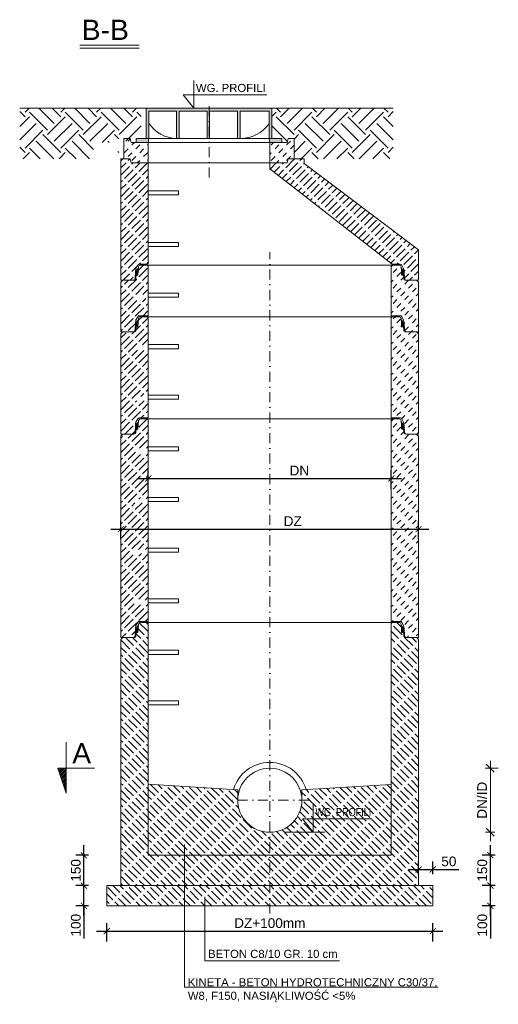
# Model space of a CAD drawing. Header units: millimetres. Extents: x 5741 to 9824, y 3025 to 3817.
# Tile 2 of 4: x 5741 to 5977, y 3325 to 3811. Entities that reach past the tile are written whole.
import ezdxf

# ---------------------------------------------------------------- set-up
doc = ezdxf.new("R2010")
doc.units = ezdxf.units.MM
doc.header["$MEASUREMENT"] = 0
doc.linetypes.add('DASHDOT', pattern=[1, 0.5, -0.25, 0, -0.25])
doc.layers.get('0').update_dxf_attribs({"lineweight": 13})
doc.layers.get('Defpoints').update_dxf_attribs({"lineweight": 13})
doc.layers.add('013', color=41, linetype='Continuous', lineweight=9)
doc.layers.add('_kreskowa', color=252, linetype='Continuous', lineweight=5)
doc.styles.get("Standard").update_dxf_attribs({"font": 'arial.ttf'})
doc.dimstyles.new('srednice', dxfattribs={"dimscale": 0.4, "dimtxt": 5, "dimasz": 2.5, "dimexe": 1.25, "dimexo": 0.625, "dimtad": 1, "dimtxsty": 'Standard', "dimblk": 'ARCHTICK', "dimcen": 2.5, "dimadec": 0, "dimazin": 0, "dimtfac": 1, "dimtmove": 0, "dimatfit": 3, "dimfxl": 1, "dimarcsym": 0})
pattern_1 = [(45, (9940.2573, 2007.9956), (-1.9091883, 1.9091883), [2.7, -2.7])]
pattern_2 = [(45, (-210.7132, 0), (-1.76776695, 1.76776695), [6, -1.5])]
pattern_3 = [(135, (-770.2009, 0), (-1.76776695, -1.76776695), [6, -1.5])]
pattern_4 = [(45, (9927.7573, 2007.9956), (-1.9091883, 1.9091883), [2.7, -2.7])]

# ---------------------------------------------------------------- blocks, each defined once
blk = doc.blocks.new('_ArchTick')
at = {"color": 0, "linetype": 'ByBlock', "const_width": 0.15}
blk.add_lwpolyline([(-0.5, -0.5), (0.5, 0.5)], dxfattribs=at)
blk = doc.blocks.new('*D203')
at = {"layer": '013', "color": 0, "lineweight": -2}
blk.add_line((5973.24, 3378.44), (5973.24, 3403.44), dxfattribs=at)
at = {"layer": '013', "color": 6, "lineweight": -2}
for p, q in [((5975.58, 3398.44), (5969.24, 3398.44)), ((5975.58, 3383.44), (5969.24, 3383.44))]:
    blk.add_line(p, q, dxfattribs=at)
at = {"layer": 'Defpoints', "color": 0}
for p in [(5973.24, 3398.44), (5976.2, 3398.44), (5976.2, 3383.44)]:
    blk.add_point(p, dxfattribs=at)
at = {"layer": '013', "color": 0, "lineweight": -2, "xscale": 3, "yscale": 3, "zscale": 3}
for p, rotation in [((5973.24, 3398.44), 90), ((5973.24, 3383.44), 270)]:
    blk.add_blockref('_ArchTick', p, dxfattribs=dict(at, rotation=rotation))
at = {"layer": '013', "color": 0, "insert": (5969.29, 3390.94), "char_height": 4.8, "attachment_point": 5, "rotation": 90}
blk.add_mtext('150', dxfattribs=at)
blk = doc.blocks.new('*D210')
at = {"layer": '013', "color": 0, "lineweight": -2}
for p, q in [((5973.24, 3368.44), (5973.24, 3388.44)), ((5973.24, 3373.44), (5973.24, 3357.32))]:
    blk.add_line(p, q, dxfattribs=at)
at = {"layer": '013', "color": 6, "lineweight": -2}
for p, q in [((5975.58, 3383.44), (5969.24, 3383.44)), ((5975.58, 3373.44), (5969.24, 3373.44))]:
    blk.add_line(p, q, dxfattribs=at)
at = {"layer": 'Defpoints', "color": 0}
for p in [(5973.24, 3383.44), (5976.2, 3383.44), (5976.2, 3373.44)]:
    blk.add_point(p, dxfattribs=at)
at = {"layer": '013', "color": 0, "lineweight": -2, "xscale": 3, "yscale": 3, "zscale": 3}
for p, rotation in [((5973.24, 3383.44), 90), ((5973.24, 3373.44), 270)]:
    blk.add_blockref('_ArchTick', p, dxfattribs=dict(at, rotation=rotation))
at = {"layer": '013', "color": 0, "insert": (5969.29, 3363.88), "char_height": 4.8, "attachment_point": 5, "rotation": 90}
blk.add_mtext('100', dxfattribs=at)
blk = doc.blocks.new('*D211')
at = {"layer": '013', "color": 6, "lineweight": -2}
for p, q in [((5804.33, 3579.46), (5804.33, 3588.52)), ((5924.33, 3579.46), (5924.33, 3588.52))]:
    blk.add_line(p, q, dxfattribs=at)
at = {"layer": '013', "color": 0, "lineweight": -2}
blk.add_line((5799.33, 3584.52), (5929.33, 3584.52), dxfattribs=at)
at = {"layer": 'Defpoints', "color": 0}
for p in [(5924.33, 3584.52), (5804.33, 3578.84), (5924.33, 3578.84)]:
    blk.add_point(p, dxfattribs=at)
at = {"layer": '013', "color": 0, "lineweight": -2, "xscale": 3, "yscale": 3, "zscale": 3, "rotation": 180}
blk.add_blockref('_ArchTick', (5804.33, 3584.52), dxfattribs=at)
at = {"layer": '013', "color": 0, "lineweight": -2, "xscale": 3, "yscale": 3, "zscale": 3}
blk.add_blockref('_ArchTick', (5924.33, 3584.52), dxfattribs=at)
at = {"layer": '013', "color": 0, "insert": (5878.93, 3588.42), "char_height": 4.8, "attachment_point": 5}
blk.add_mtext('\\fArial|b0|i0;DN', dxfattribs=at)
blk = doc.blocks.new('*D214')
at = {"layer": '013', "color": 0, "lineweight": -2}
blk.add_line((5772.52, 3378.44), (5772.52, 3403.44), dxfattribs=at)
at = {"layer": '013', "color": 6, "lineweight": -2}
for p, q in [((5774.87, 3398.44), (5768.52, 3398.44)), ((5774.87, 3383.44), (5768.52, 3383.44))]:
    blk.add_line(p, q, dxfattribs=at)
at = {"layer": 'Defpoints', "color": 0}
for p in [(5772.52, 3398.44), (5775.49, 3398.44), (5775.49, 3383.44)]:
    blk.add_point(p, dxfattribs=at)
at = {"layer": '013', "color": 0, "lineweight": -2, "xscale": 3, "yscale": 3, "zscale": 3}
for p, rotation in [((5772.52, 3398.44), 90), ((5772.52, 3383.44), 270)]:
    blk.add_blockref('_ArchTick', p, dxfattribs=dict(at, rotation=rotation))
at = {"layer": '013', "color": 0, "insert": (5768.57, 3390.94), "char_height": 4.8, "attachment_point": 5, "rotation": 90}
blk.add_mtext('150', dxfattribs=at)
blk = doc.blocks.new('*D215')
at = {"layer": '013', "color": 6, "lineweight": -2}
for p, q in [((5937.83, 3389.07), (5937.83, 3395.41)), ((5944.83, 3389.07), (5944.83, 3395.41))]:
    blk.add_line(p, q, dxfattribs=at)
at = {"layer": '013', "color": 0, "lineweight": -2}
for p, q in [((5932.83, 3391.41), (5944.83, 3391.41)), ((5944.83, 3391.41), (5957.68, 3391.41))]:
    blk.add_line(p, q, dxfattribs=at)
at = {"layer": 'Defpoints', "color": 0}
for p in [(5944.83, 3391.41), (5937.83, 3388.44), (5944.83, 3388.44)]:
    blk.add_point(p, dxfattribs=at)
at = {"layer": '013', "color": 0, "lineweight": -2, "xscale": 3, "yscale": 3, "zscale": 3, "rotation": 180}
blk.add_blockref('_ArchTick', (5937.83, 3391.41), dxfattribs=at)
at = {"layer": '013', "color": 0, "lineweight": -2, "xscale": 3, "yscale": 3, "zscale": 3}
blk.add_blockref('_ArchTick', (5944.83, 3391.41), dxfattribs=at)
at = {"layer": '013', "color": 0, "insert": (5952.75, 3395.36), "char_height": 4.8, "attachment_point": 5}
blk.add_mtext('50', dxfattribs=at)
blk = doc.blocks.new('*D216')
at = {"layer": '013', "color": 6, "lineweight": -2}
for p, q in [((5783.83, 3355.88), (5783.83, 3364.94)), ((5944.83, 3355.88), (5944.83, 3364.94))]:
    blk.add_line(p, q, dxfattribs=at)
at = {"layer": '013', "color": 0, "lineweight": -2}
blk.add_line((5778.83, 3360.94), (5949.83, 3360.94), dxfattribs=at)
at = {"layer": 'Defpoints', "color": 0}
for p in [(5944.83, 3360.94), (5783.83, 3355.25), (5944.83, 3355.25)]:
    blk.add_point(p, dxfattribs=at)
at = {"layer": '013', "color": 0, "lineweight": -2, "xscale": 3, "yscale": 3, "zscale": 3, "rotation": 180}
blk.add_blockref('_ArchTick', (5783.83, 3360.94), dxfattribs=at)
at = {"layer": '013', "color": 0, "lineweight": -2, "xscale": 3, "yscale": 3, "zscale": 3}
blk.add_blockref('_ArchTick', (5944.83, 3360.94), dxfattribs=at)
at = {"layer": '013', "color": 0, "insert": (5864.33, 3364.89), "char_height": 4.8, "attachment_point": 5}
blk.add_mtext('DZ+100mm', dxfattribs=at)
blk = doc.blocks.new('*D217')
at = {"layer": '013', "color": 0, "lineweight": -2}
for p, q in [((5772.52, 3368.44), (5772.52, 3388.44)), ((5772.52, 3373.44), (5772.52, 3357.32))]:
    blk.add_line(p, q, dxfattribs=at)
at = {"layer": '013', "color": 6, "lineweight": -2}
for p, q in [((5774.87, 3383.44), (5768.52, 3383.44)), ((5774.87, 3373.44), (5768.52, 3373.44))]:
    blk.add_line(p, q, dxfattribs=at)
at = {"layer": 'Defpoints', "color": 0}
for p in [(5772.52, 3383.44), (5775.49, 3383.44), (5775.49, 3373.44)]:
    blk.add_point(p, dxfattribs=at)
at = {"layer": '013', "color": 0, "lineweight": -2, "xscale": 3, "yscale": 3, "zscale": 3}
for p, rotation in [((5772.52, 3383.44), 90), ((5772.52, 3373.44), 270)]:
    blk.add_blockref('_ArchTick', p, dxfattribs=dict(at, rotation=rotation))
at = {"layer": '013', "color": 0, "insert": (5768.57, 3363.88), "char_height": 4.8, "attachment_point": 5, "rotation": 90}
blk.add_mtext('100', dxfattribs=at)
blk = doc.blocks.new('*D223')
at = {"layer": '013', "color": 0, "lineweight": -2}
blk.add_line((5785.83, 3559.52), (5942.83, 3559.52), dxfattribs=at)
at = {"layer": '013', "color": 6, "lineweight": -2}
for p, q in [((5790.83, 3554.46), (5790.83, 3563.52)), ((5937.83, 3554.46), (5937.83, 3563.52))]:
    blk.add_line(p, q, dxfattribs=at)
at = {"layer": 'Defpoints', "color": 0}
for p in [(5937.83, 3559.52), (5790.83, 3553.84), (5937.83, 3553.84)]:
    blk.add_point(p, dxfattribs=at)
at = {"layer": '013', "color": 0, "lineweight": -2, "xscale": 3, "yscale": 3, "zscale": 3, "rotation": 180}
blk.add_blockref('_ArchTick', (5790.83, 3559.52), dxfattribs=at)
at = {"layer": '013', "color": 0, "lineweight": -2, "xscale": 3, "yscale": 3, "zscale": 3}
blk.add_blockref('_ArchTick', (5937.83, 3559.52), dxfattribs=at)
at = {"layer": '013', "color": 0, "insert": (5875.66, 3563.42), "char_height": 4.8, "attachment_point": 5}
blk.add_mtext('\\fArial|b0|i0;DZ', dxfattribs=at)

msp = doc.modelspace()

# ---------------------------------------------------------------- hatches: boundary and pattern name
at = {"layer": '013'}
for points in [[(5804.637, 3765.885), (5818.329, 3765.885), (5818.329, 3752.356), (5819.637, 3752.356), (5819.637, 3765.885), (5833.329, 3765.885), (5833.329, 3752.356), (5834.637, 3752.356), (5834.637, 3765.885), (5848.329, 3765.885), (5848.329, 3752.356), (5849.637, 3752.356), (5849.637, 3765.885), (5864.021, 3765.885), (5864.021, 3752.356), (5865.329, 3752.356), (5865.329, 3767.356), (5803.329, 3767.356), (5803.329, 3752.356), (5804.637, 3752.356)], [(5797.979, 3686.656), (5798.039, 3687.036), (5799.489, 3688.926), (5799.329, 3686.656), (5799.216, 3685.042, -0.3939105), (5799.017, 3684.856), (5798.329, 3684.856), (5798.271, 3684.03), (5797.868, 3684.817)], [(5797.979, 3686.656), (5798.039, 3687.036), (5799.489, 3688.926), (5799.329, 3686.656), (5799.216, 3685.042, -0.3939105), (5799.017, 3684.856), (5798.329, 3684.856), (5798.271, 3684.03), (5797.868, 3684.817)], [(5797.979, 3686.656), (5798.039, 3687.036), (5799.489, 3688.926), (5799.329, 3686.656), (5799.216, 3685.042, -0.3939105), (5799.017, 3684.856), (5798.329, 3684.856), (5798.271, 3684.03), (5797.868, 3684.817)], [(5930.679, 3686.656), (5930.62, 3687.036), (5929.169, 3688.926), (5929.329, 3686.656), (5929.442, 3685.042, 0.3939105), (5929.641, 3684.856), (5930.329, 3684.856), (5930.387, 3684.03), (5930.791, 3684.817)], [(5930.679, 3686.656), (5930.62, 3687.036), (5929.169, 3688.926), (5929.329, 3686.656), (5929.442, 3685.042, 0.3939105), (5929.641, 3684.856), (5930.329, 3684.856), (5930.387, 3684.03), (5930.791, 3684.817)], [(5930.679, 3686.656), (5930.62, 3687.036), (5929.169, 3688.926), (5929.329, 3686.656), (5929.442, 3685.042, 0.3939105), (5929.641, 3684.856), (5930.329, 3684.856), (5930.387, 3684.03), (5930.791, 3684.817)], [(5797.979, 3661.184), (5798.039, 3661.565), (5799.489, 3663.455), (5799.329, 3661.184), (5799.216, 3659.571, -0.3939105), (5799.017, 3659.384), (5798.329, 3659.384), (5798.271, 3658.558), (5797.868, 3659.345)], [(5930.679, 3661.184), (5930.62, 3661.565), (5929.169, 3663.455), (5929.329, 3661.184), (5929.442, 3659.571, 0.3939105), (5929.641, 3659.384), (5930.329, 3659.384), (5930.387, 3658.558), (5930.791, 3659.345)], [(5797.979, 3610.713), (5798.039, 3611.093), (5799.489, 3612.983), (5799.329, 3610.713), (5799.216, 3609.099, -0.3939105), (5799.017, 3608.913), (5798.329, 3608.913), (5798.271, 3608.087), (5797.868, 3608.874)], [(5930.679, 3610.713), (5930.62, 3611.093), (5929.169, 3612.983), (5929.329, 3610.713), (5929.442, 3609.099, 0.3939105), (5929.641, 3608.913), (5930.329, 3608.913), (5930.387, 3608.087), (5930.791, 3608.874)], [(5797.979, 3510.241), (5798.039, 3510.622), (5799.489, 3512.511), (5799.329, 3510.241), (5799.216, 3508.627, -0.3939105), (5799.017, 3508.441), (5798.329, 3508.441), (5798.271, 3507.615), (5797.868, 3508.402)], [(5930.679, 3510.241), (5930.62, 3510.622), (5929.169, 3512.511), (5929.329, 3510.241), (5929.442, 3508.627, 0.3939105), (5929.641, 3508.441), (5930.329, 3508.441), (5930.387, 3507.615), (5930.791, 3508.402)]]:
    msp.add_hatch(color=256, dxfattribs=at).paths.add_polyline_path(points)
h = msp.add_hatch(color=256, dxfattribs=at)
h.paths.add_polyline_path([(5798.329, 3752.356), (5798.329, 3750.356), (5804.329, 3750.356), (5804.637, 3752.356)])
h.paths.add_polyline_path([(5864.329, 3750.356), (5870.329, 3750.356), (5870.329, 3752.356), (5864.021, 3752.356)])
h = msp.add_hatch(dxfattribs=at)
h.set_pattern_fill('ANSI31', color=256, scale=0.2, style=0)
h.set_pattern_definition([(45, (4765.3834, 1894.9027), (-0.4490128, 0.4490128), [])])
h.paths.add_polyline_path([(5763.856, 3429.052), (5763.856, 3441.414), (5759.677, 3441.414)])
at = {"layer": '_kreskowa'}
h = msp.add_hatch(dxfattribs=at)
h.set_pattern_fill('EARTH1', color=256, scale=50, angle=45, style=0)
h.set_pattern_definition([(45, (-1.777, 0), (0, 17.67767), [12.5, -12.5]), (45, (-5.092, 3.315), (0, 17.67767), [12.5, -12.5]), (45, (-8.406, 6.629), (0, 17.67767), [12.5, -12.5]), (135, (-8.406, 8.839), (-17.67767, 1e-15), [12.5, -12.5]), (135, (-5.092, 12.153), (-17.67767, 1e-15), [12.5, -12.5]), (135, (-1.777, 15.468), (-17.67767, 1e-15), [12.5, -12.5])])
h.paths.add_polyline_path([(5789.829, 3742.356), (5789.829, 3752.356), (5792.829, 3752.356), (5793.329, 3750.356), (5795.829, 3750.356), (5795.829, 3752.356), (5800.829, 3752.356), (5800.829, 3767.356), (5740.829, 3767.356), (5740.829, 3742.356), (5775.829, 3742.356), (5777.329, 3742.356), (5777.329, 3752.356), (5780.329, 3752.356), (5780.829, 3750.356), (5789.329, 3750.356), (5789.329, 3742.356)])
h = msp.add_hatch(dxfattribs=at)
h.set_pattern_fill('EARTH1', color=256, scale=50, angle=135, style=0)
h.set_pattern_definition([(135, (11667.936, 0), (0, 17.67767), [12.5, -12.5]), (135, (11671.25, 3.315), (0, 17.67767), [12.5, -12.5]), (135, (11674.565, 6.629), (0, 17.67767), [12.5, -12.5]), (45, (11674.565, 8.839), (17.67767, 1e-15), [12.5, -12.5]), (45, (11671.25, 12.153), (17.67767, 1e-15), [12.5, -12.5]), (45, (11667.936, 15.468), (17.67767, 1e-15), [12.5, -12.5])])
h.paths.add_polyline_path([(5881.329, 3742.356), (5876.329, 3742.356), (5876.329, 3752.356), (5873.329, 3752.356), (5872.829, 3750.356), (5870.329, 3750.356), (5870.329, 3752.356), (5865.329, 3752.356), (5865.329, 3767.356), (5925.329, 3767.356), (5925.329, 3742.356)])
h = msp.add_hatch(dxfattribs=at)
h.set_pattern_fill('BIK_BETON', color=256, scale=27, angle=45, style=0, pattern_type=2)
h.set_pattern_definition(pattern_4)
h.paths.add_polyline_path([(5795.329, 3742.356), (5795.829, 3740.356), (5804.329, 3740.356), (5804.329, 3750.356), (5795.829, 3750.356), (5795.329, 3752.356), (5792.329, 3752.356), (5792.329, 3742.356)])
h = msp.add_hatch(dxfattribs=at)
h.set_pattern_fill('BIK_BETON', color=256, scale=27, angle=45, style=0, pattern_type=2)
h.set_pattern_definition(pattern_4)
h.paths.add_polyline_path([(5864.329, 3750.356), (5864.329, 3740.356), (5872.829, 3740.356), (5873.329, 3742.356), (5876.329, 3742.356), (5876.329, 3752.356), (5873.329, 3752.356), (5872.829, 3750.356)])
h = msp.add_hatch(dxfattribs=at)
h.set_pattern_fill('ISO02W100', color=256, scale=0.5, angle=45, style=0)
h.set_pattern_definition([(45, (-210.7132, -213.0355), (-1.76776695, 1.76776695), [6, -1.5])])
h.paths.add_polyline_path([(5791.829, 3682.356), (5796.779, 3682.356, 0.4142136), (5797.779, 3683.356), (5797.979, 3686.656), (5798.229, 3688.256), (5799.152, 3689.856, -0.2680351), (5800.018, 3690.356), (5803.829, 3690.356), (5804.329, 3690.856), (5804.329, 3726.856), (5804.329, 3737.356), (5804.329, 3740.356), (5795.829, 3740.356), (5795.329, 3742.356), (5792.329, 3742.356), (5790.829, 3742.356), (5790.829, 3740.106), (5790.829, 3731.106), (5790.829, 3682.356)])
h.paths.add_polyline_path([(5932.829, 3682.356), (5936.829, 3682.356), (5937.829, 3682.356), (5937.829, 3697.356), (5881.329, 3740.106), (5881.329, 3742.356), (5876.329, 3742.356), (5873.329, 3742.356), (5872.829, 3740.356), (5864.329, 3740.356), (5864.329, 3737.356), (5924.829, 3690.356), (5928.64, 3690.356, -0.2680351), (5929.506, 3689.856), (5930.429, 3688.256), (5930.679, 3686.656), (5930.879, 3683.356, 0.4142136), (5931.879, 3682.356)])
h = msp.add_hatch(dxfattribs=at)
h.set_pattern_fill('ISO02W100', color=256, scale=0.5, angle=45, style=0)
h.set_pattern_definition(pattern_2)
h.paths.add_polyline_path([(5790.829, 3681.356), (5791.829, 3682.356), (5795.829, 3682.356), (5796.779, 3682.356), (5797.222, 3682.356, 0.3939105), (5798.219, 3683.286), (5798.329, 3684.856), (5799.017, 3684.856, 0.3939105), (5799.216, 3685.042), (5799.329, 3686.656), (5799.489, 3688.926, -0.3937996), (5800.486, 3689.856), (5803.829, 3689.856), (5804.329, 3689.356), (5804.329, 3675.384), (5797.329, 3675.384), (5797.329, 3673.384), (5804.329, 3673.384), (5804.329, 3664.884), (5800.018, 3664.884, 0.2680351), (5799.152, 3664.384), (5798.229, 3662.784), (5797.979, 3661.184), (5797.779, 3657.884, -0.4142136), (5796.779, 3656.884), (5791.829, 3656.884), (5790.829, 3656.884)])
h = msp.add_hatch(dxfattribs=at)
h.set_pattern_fill('BIK_BETON', color=256, scale=27, angle=45, style=0, pattern_type=2)
h.set_pattern_definition(pattern_1)
h.paths.add_polyline_path([(5928.172, 3689.856), (5924.829, 3689.856), (5924.329, 3689.356), (5924.329, 3664.884), (5928.64, 3664.884, -0.2680351), (5929.506, 3664.384), (5930.429, 3662.784), (5930.679, 3661.184), (5930.879, 3657.884, 0.4142136), (5931.879, 3656.884), (5937.829, 3656.884), (5937.829, 3681.356), (5936.829, 3682.356), (5931.436, 3682.356, -0.3939105), (5930.439, 3683.286), (5930.329, 3684.856), (5929.641, 3684.856, -0.3939105), (5929.442, 3685.042), (5929.329, 3686.656), (5929.169, 3688.926, 0.3937996)])
h = msp.add_hatch(dxfattribs=at)
h.set_pattern_fill('ISO02W100', color=256, scale=0.5, angle=45, style=0)
h.set_pattern_definition(pattern_2)
h.paths.add_polyline_path([(5790.829, 3655.884), (5791.829, 3656.884), (5796.779, 3656.884), (5797.222, 3656.884, 0.3939105), (5798.219, 3657.815), (5798.329, 3659.384), (5799.017, 3659.384, 0.3939105), (5799.216, 3659.571), (5799.329, 3661.184), (5799.489, 3663.455, -0.3937996), (5800.486, 3664.384), (5803.829, 3664.384), (5804.329, 3663.884), (5804.329, 3649.913), (5797.329, 3649.913), (5797.329, 3647.913), (5804.329, 3647.913), (5804.329, 3624.913), (5797.329, 3624.913), (5797.329, 3622.913), (5804.329, 3622.913), (5804.329, 3614.413), (5800.018, 3614.413, 0.2680351), (5799.152, 3613.913), (5798.229, 3612.313), (5797.979, 3610.713), (5797.779, 3607.413, -0.4142136), (5796.779, 3606.413), (5791.829, 3606.413), (5790.829, 3606.413)])
h = msp.add_hatch(dxfattribs=at)
h.set_pattern_fill('BIK_BETON', color=256, scale=27, angle=45, style=0, pattern_type=2)
h.set_pattern_definition(pattern_1)
h.paths.add_polyline_path([(5928.172, 3664.384), (5924.829, 3664.384), (5924.329, 3663.884), (5924.329, 3614.413), (5928.64, 3614.413, -0.2680351), (5929.506, 3613.913), (5930.429, 3612.313), (5930.679, 3610.713), (5930.879, 3607.413, 0.4142136), (5931.879, 3606.413), (5936.829, 3606.413), (5937.829, 3606.413), (5937.829, 3655.884), (5936.829, 3656.884), (5931.436, 3656.884, -0.3939105), (5930.439, 3657.815), (5930.329, 3659.384), (5929.641, 3659.384, -0.3939105), (5929.442, 3659.571), (5929.329, 3661.184), (5929.169, 3663.455, 0.3937996)])
h = msp.add_hatch(dxfattribs=at)
h.set_pattern_fill('ISO02W100', color=256, scale=0.5, angle=45, style=0)
h.set_pattern_definition(pattern_2)
h.paths.add_polyline_path([(5791.829, 3505.941), (5790.829, 3505.941), (5790.829, 3605.413), (5791.829, 3606.413), (5796.779, 3606.413), (5797.222, 3606.413, 0.3939105), (5798.219, 3607.343), (5798.329, 3608.913), (5799.017, 3608.913, 0.3939105), (5799.216, 3609.099), (5799.329, 3610.713), (5799.489, 3612.983, -0.3937996), (5800.486, 3613.913), (5803.829, 3613.913), (5804.329, 3613.413), (5804.329, 3599.453), (5804.317, 3599.441), (5797.329, 3599.441), (5797.329, 3597.441), (5804.329, 3597.441), (5804.329, 3574.441), (5797.329, 3574.441), (5797.329, 3572.441), (5804.329, 3572.441), (5804.329, 3549.441), (5797.329, 3549.441), (5797.329, 3547.441), (5804.329, 3547.441), (5804.329, 3524.441), (5797.329, 3524.441), (5797.329, 3522.441), (5804.329, 3522.441), (5804.329, 3513.941), (5800.018, 3513.941, 0.2680351), (5799.152, 3513.441), (5798.229, 3511.841), (5797.979, 3510.241), (5797.779, 3506.941, -0.4142136), (5796.779, 3505.941)])
h = msp.add_hatch(dxfattribs=at)
h.set_pattern_fill('BIK_BETON', color=256, scale=27, angle=45, style=0, pattern_type=2)
h.set_pattern_definition(pattern_1)
h.paths.add_polyline_path([(5924.329, 3613.413), (5924.329, 3513.941), (5928.64, 3513.941, -0.2680351), (5929.506, 3513.441), (5930.429, 3511.841), (5930.679, 3510.241), (5930.879, 3506.941, 0.4142136), (5931.879, 3505.941), (5936.829, 3505.941), (5937.829, 3505.941), (5937.829, 3605.413), (5936.829, 3606.413), (5931.436, 3606.413, -0.3939105), (5930.439, 3607.343), (5930.329, 3608.913), (5929.641, 3608.913, -0.3939105), (5929.442, 3609.099), (5929.329, 3610.713), (5929.169, 3612.983, 0.3937996), (5928.172, 3613.913), (5924.829, 3613.913)])
h = msp.add_hatch(dxfattribs=at)
h.set_pattern_fill('ISO02W100', color=256, scale=0.5, angle=135, style=0)
h.set_pattern_definition(pattern_3)
h.paths.add_polyline_path([(5790.829, 3383.441), (5822.284, 3383.441), (5822.284, 3398.441), (5804.329, 3398.441), (5804.329, 3406.888), (5804.329, 3512.941), (5803.829, 3513.441), (5800.486, 3513.441, 0.3937996), (5799.489, 3512.511), (5799.329, 3510.241), (5799.216, 3508.627, -0.3939105), (5799.017, 3508.441), (5798.329, 3508.441), (5798.219, 3506.871, -0.3939105), (5797.222, 3505.941), (5796.779, 3505.941), (5791.829, 3505.941), (5790.829, 3504.941)])
h.paths.add_polyline_path([(5822.284, 3383.441), (5864.329, 3383.441), (5864.329, 3398.441), (5822.284, 3398.441)])
h.paths.add_polyline_path([(5924.329, 3512.941), (5924.329, 3406.888), (5924.329, 3398.441), (5864.329, 3398.441), (5864.329, 3383.441), (5937.829, 3383.441), (5937.829, 3406.888), (5937.829, 3504.941), (5936.829, 3505.941), (5931.436, 3505.941, -0.3939105), (5930.439, 3506.871), (5930.329, 3508.441), (5929.641, 3508.441, -0.3939105), (5929.442, 3508.627), (5929.329, 3510.241), (5929.169, 3512.511, 0.3937996), (5928.172, 3513.441), (5924.829, 3513.441)])
h = msp.add_hatch(dxfattribs=at)
h.set_pattern_fill('ISO02W100', color=256, scale=0.5, angle=135, style=0)
h.set_pattern_definition(pattern_3)
h.paths.add_polyline_path([(5848.506, 3430.768), (5804.329, 3433.497), (5804.329, 3406.888), (5804.329, 3398.441), (5864.329, 3398.441), (5864.329, 3409.768, -0.4142136), (5848.506, 3425.591)])
h.paths.add_polyline_path([(5924.329, 3398.441), (5924.329, 3406.888), (5924.329, 3433.363), (5880.152, 3430.768), (5880.152, 3425.591, -0.4142136), (5864.329, 3409.768), (5864.329, 3398.441)])
h.paths.add_polyline_path([(5885.818, 3409.768), (5880.529, 3416.425), (5885.818, 3416.425)], flags=16)
h.paths.add_polyline_path([(5880.529, 3416.425), (5885.818, 3409.768), (5885.818, 3416.425)], flags=0)
h.paths.add_polyline_path([(5885.848, 3416.663), (5915.011, 3416.663), (5915.011, 3422.867), (5885.848, 3422.867)], flags=24)
h = msp.add_hatch(dxfattribs=at)
h.set_pattern_fill('ISO02W100', color=256, scale=0.5, angle=135, style=0)
h.set_pattern_definition([(135, (13.2227, 0), (-1.76776695, -1.76776695), [6, -1.5])])
h.paths.add_polyline_path([(5937.829, 3383.441), (5790.829, 3383.441), (5783.829, 3383.441), (5783.829, 3373.441), (5944.829, 3373.441), (5944.829, 3383.441)])

# ---------------------------------------------------------------- linework, layer by layer
at = {"layer": '013'}
for p, q in [((5799.818, 3798.459), (5770.559, 3798.459)), ((5799.818, 3796.959), (5770.559, 3796.959)), ((5826.785, 3781.029), (5826.785, 3767.356)), ((5862.806, 3774.013), (5821.496, 3774.013)), ((5826.785, 3767.356), (5821.496, 3774.013)), ((5803.329, 3767.356), (5740.829, 3767.356)), ((5803.329, 3752.356), (5803.329, 3767.356)), ((5803.329, 3767.356), (5865.329, 3767.356)), ((5804.637, 3765.885), (5818.329, 3765.885)), ((5804.637, 3752.356), (5804.637, 3765.885)), ((5818.329, 3752.356), (5818.329, 3765.885)), ((5819.637, 3752.356), (5819.637, 3765.885)), ((5819.637, 3765.885), (5833.329, 3765.885)), ((5833.329, 3752.356), (5833.329, 3765.885)), ((5834.637, 3752.356), (5834.637, 3765.885)), ((5834.637, 3765.885), (5848.329, 3765.885)), ((5848.329, 3752.356), (5848.329, 3765.885)), ((5849.637, 3752.356), (5849.637, 3765.885)), ((5849.637, 3765.885), (5864.021, 3765.885)), ((5864.021, 3752.356), (5864.021, 3765.885)), ((5865.329, 3752.356), (5865.329, 3767.356)), ((5865.329, 3767.356), (5925.329, 3767.356)), ((5792.329, 3742.356), (5792.329, 3752.356)), ((5795.329, 3752.356), (5792.329, 3752.356)), ((5795.829, 3750.356), (5795.329, 3752.356)), ((5804.329, 3750.356), (5795.829, 3750.356)), ((5798.329, 3752.356), (5870.329, 3752.356)), ((5798.329, 3750.356), (5798.329, 3752.356)), ((5798.329, 3752.356), (5803.329, 3752.356)), ((5804.329, 3750.356), (5798.329, 3750.356)), ((5804.637, 3752.356), (5804.329, 3750.356)), ((5804.329, 3750.356), (5804.329, 3740.356)), ((5804.329, 3750.356), (5864.329, 3750.356)), ((5864.021, 3752.356), (5864.329, 3750.356)), ((5864.329, 3750.356), (5872.829, 3750.356)), ((5864.329, 3750.356), (5870.329, 3750.356)), ((5864.329, 3750.356), (5864.329, 3740.356)), ((5870.329, 3750.356), (5870.329, 3752.356)), ((5872.829, 3750.356), (5873.329, 3752.356)), ((5873.329, 3752.356), (5876.329, 3752.356)), ((5876.329, 3742.356), (5876.329, 3752.356)), ((5790.829, 3742.356), (5795.329, 3742.356)), ((5790.829, 3740.106), (5790.829, 3742.356)), ((5790.829, 3731.106), (5790.829, 3740.106)), ((5795.329, 3742.356), (5792.329, 3742.356)), ((5795.829, 3740.356), (5795.329, 3742.356)), ((5804.329, 3740.356), (5795.829, 3740.356)), ((5804.329, 3740.356), (5798.329, 3740.356)), ((5804.329, 3740.356), (5804.329, 3737.356)), ((5864.329, 3740.356), (5872.829, 3740.356)), ((5864.329, 3740.356), (5864.329, 3737.356)), ((5870.329, 3740.356), (5864.329, 3740.356)), ((5864.329, 3740.356), (5872.829, 3740.356)), ((5864.329, 3740.356), (5870.329, 3740.356)), ((5872.829, 3740.356), (5873.329, 3742.356)), ((5872.829, 3740.356), (5873.329, 3742.356)), ((5881.329, 3742.356), (5873.329, 3742.356)), ((5873.329, 3742.356), (5876.329, 3742.356)), ((5881.329, 3740.106), (5881.329, 3742.356)), ((5881.329, 3740.106), (5937.829, 3697.356)), ((5804.329, 3737.356), (5804.329, 3726.856)), ((5864.329, 3737.356), (5924.829, 3690.356)), ((5790.829, 3731.106), (5790.829, 3682.356)), ((5804.329, 3726.856), (5804.329, 3690.856)), ((5937.829, 3682.356), (5937.829, 3697.356)), ((5937.829, 3682.356), (5937.829, 3697.356)), ((5803.829, 3690.356), (5804.329, 3690.856)), ((5803.829, 3690.356), (5804.329, 3690.856)), ((5803.829, 3690.356), (5804.329, 3690.856)), ((5924.829, 3690.356), (5924.329, 3690.856)), ((5924.829, 3690.356), (5924.329, 3690.856)), ((5924.829, 3690.356), (5924.329, 3690.856)), ((5797.779, 3683.356), (5797.979, 3686.656)), ((5797.779, 3683.356), (5797.979, 3686.656)), ((5797.779, 3683.356), (5797.979, 3686.656)), ((5797.979, 3686.656), (5798.229, 3688.256)), ((5797.979, 3686.656), (5798.229, 3688.256)), ((5797.979, 3686.656), (5798.229, 3688.256)), ((5798.229, 3688.256), (5799.152, 3689.856)), ((5798.229, 3688.256), (5799.152, 3689.856)), ((5798.229, 3688.256), (5799.152, 3689.856)), ((5799.329, 3686.656), (5799.216, 3685.042)), ((5799.329, 3686.656), (5799.216, 3685.042)), ((5799.329, 3686.656), (5799.216, 3685.042)), ((5799.329, 3686.656), (5799.489, 3688.926)), ((5799.329, 3686.656), (5799.489, 3688.926)), ((5799.329, 3686.656), (5799.489, 3688.926)), ((5803.829, 3690.356), (5800.018, 3690.356)), ((5803.829, 3690.356), (5800.018, 3690.356)), ((5803.829, 3690.356), (5800.018, 3690.356)), ((5800.486, 3689.856), (5803.829, 3689.856)), ((5800.486, 3689.856), (5803.829, 3689.856)), ((5800.486, 3689.856), (5803.829, 3689.856)), ((5803.829, 3689.856), (5804.329, 3689.356)), ((5803.829, 3689.856), (5924.829, 3689.856)), ((5803.829, 3689.856), (5804.329, 3689.356)), ((5803.829, 3689.856), (5924.829, 3689.856)), ((5803.829, 3689.856), (5804.329, 3689.356)), ((5803.829, 3689.856), (5924.829, 3689.856)), ((5804.329, 3689.356), (5804.329, 3664.884)), ((5924.829, 3689.856), (5924.329, 3689.356)), ((5924.829, 3689.856), (5924.329, 3689.356)), ((5924.829, 3689.856), (5924.329, 3689.356)), ((5924.329, 3689.356), (5924.329, 3664.884)), ((5924.829, 3690.356), (5928.64, 3690.356)), ((5924.829, 3690.356), (5928.64, 3690.356)), ((5924.829, 3690.356), (5928.64, 3690.356)), ((5928.172, 3689.856), (5924.829, 3689.856)), ((5928.172, 3689.856), (5924.829, 3689.856)), ((5928.172, 3689.856), (5924.829, 3689.856)), ((5929.329, 3686.656), (5929.169, 3688.926)), ((5929.329, 3686.656), (5929.169, 3688.926)), ((5929.329, 3686.656), (5929.169, 3688.926)), ((5929.329, 3686.656), (5929.442, 3685.042)), ((5929.329, 3686.656), (5929.442, 3685.042)), ((5929.329, 3686.656), (5929.442, 3685.042)), ((5930.429, 3688.256), (5929.506, 3689.856)), ((5930.429, 3688.256), (5929.506, 3689.856)), ((5930.429, 3688.256), (5929.506, 3689.856)), ((5930.679, 3686.656), (5930.429, 3688.256)), ((5930.679, 3686.656), (5930.429, 3688.256)), ((5930.679, 3686.656), (5930.429, 3688.256)), ((5930.879, 3683.356), (5930.679, 3686.656)), ((5930.879, 3683.356), (5930.679, 3686.656)), ((5930.879, 3683.356), (5930.679, 3686.656)), ((5790.829, 3681.356), (5791.829, 3682.356)), ((5790.829, 3682.356), (5795.829, 3682.356)), ((5790.829, 3681.356), (5791.829, 3682.356)), ((5790.829, 3682.356), (5795.829, 3682.356)), ((5790.829, 3681.356), (5791.829, 3682.356)), ((5790.829, 3682.356), (5795.829, 3682.356)), ((5790.829, 3681.356), (5790.829, 3656.884)), ((5791.829, 3682.356), (5797.222, 3682.356)), ((5791.829, 3682.356), (5797.222, 3682.356)), ((5791.829, 3682.356), (5797.222, 3682.356)), ((5798.329, 3684.856), (5798.219, 3683.286)), ((5798.329, 3684.856), (5798.219, 3683.286)), ((5798.329, 3684.856), (5798.219, 3683.286)), ((5798.329, 3684.856), (5799.017, 3684.856)), ((5798.329, 3684.856), (5799.017, 3684.856)), ((5798.329, 3684.856), (5799.017, 3684.856)), ((5930.329, 3684.856), (5929.641, 3684.856)), ((5930.329, 3684.856), (5929.641, 3684.856)), ((5930.329, 3684.856), (5929.641, 3684.856)), ((5930.329, 3684.856), (5930.439, 3683.286)), ((5930.329, 3684.856), (5930.439, 3683.286)), ((5930.329, 3684.856), (5930.439, 3683.286)), ((5936.829, 3682.356), (5931.436, 3682.356)), ((5936.829, 3682.356), (5931.436, 3682.356)), ((5936.829, 3682.356), (5931.436, 3682.356)), ((5937.829, 3682.356), (5931.879, 3682.356)), ((5937.829, 3682.356), (5931.879, 3682.356)), ((5937.829, 3682.356), (5931.879, 3682.356)), ((5937.829, 3682.356), (5932.829, 3682.356)), ((5937.829, 3682.356), (5932.829, 3682.356)), ((5937.829, 3682.356), (5932.829, 3682.356)), ((5937.829, 3681.356), (5936.829, 3682.356)), ((5937.829, 3681.356), (5936.829, 3682.356)), ((5937.829, 3681.356), (5936.829, 3682.356)), ((5937.829, 3681.356), (5937.829, 3656.884)), ((5797.979, 3661.184), (5798.229, 3662.784)), ((5798.229, 3662.784), (5799.152, 3664.384)), ((5799.329, 3661.184), (5799.489, 3663.455)), ((5804.329, 3664.884), (5800.018, 3664.884)), ((5800.486, 3664.384), (5803.829, 3664.384)), ((5803.829, 3664.384), (5804.329, 3663.884)), ((5803.829, 3664.384), (5924.829, 3664.384)), ((5804.329, 3663.884), (5804.329, 3614.413)), ((5924.329, 3664.884), (5928.64, 3664.884)), ((5924.829, 3664.384), (5924.329, 3663.884)), ((5924.329, 3663.884), (5924.329, 3614.413)), ((5928.172, 3664.384), (5924.829, 3664.384)), ((5929.329, 3661.184), (5929.169, 3663.455)), ((5930.429, 3662.784), (5929.506, 3664.384)), ((5930.679, 3661.184), (5930.429, 3662.784)), ((5790.829, 3655.884), (5791.829, 3656.884)), ((5790.829, 3656.884), (5796.779, 3656.884)), ((5791.829, 3656.884), (5797.222, 3656.884)), ((5797.779, 3657.884), (5797.979, 3661.184)), ((5798.329, 3659.384), (5798.219, 3657.815)), ((5798.329, 3659.384), (5799.017, 3659.384)), ((5799.329, 3661.184), (5799.216, 3659.571)), ((5929.329, 3661.184), (5929.442, 3659.571)), ((5930.329, 3659.384), (5929.641, 3659.384)), ((5930.329, 3659.384), (5930.439, 3657.815)), ((5930.879, 3657.884), (5930.679, 3661.184)), ((5936.829, 3656.884), (5931.436, 3656.884)), ((5937.829, 3656.884), (5931.879, 3656.884)), ((5937.829, 3655.884), (5936.829, 3656.884)), ((5937.829, 3655.884), (5937.829, 3656.884)), ((5790.829, 3655.884), (5790.829, 3606.413)), ((5937.829, 3655.884), (5937.829, 3606.413)), ((5798.229, 3612.313), (5799.152, 3613.913)), ((5799.329, 3610.713), (5799.489, 3612.983)), ((5804.329, 3614.413), (5800.018, 3614.413)), ((5800.486, 3613.913), (5803.829, 3613.913)), ((5803.829, 3613.913), (5804.329, 3613.413)), ((5803.829, 3613.913), (5924.829, 3613.913)), ((5804.329, 3513.941), (5804.329, 3613.413)), ((5924.329, 3614.413), (5928.64, 3614.413)), ((5924.829, 3613.913), (5924.329, 3613.413)), ((5924.329, 3513.941), (5924.329, 3613.413)), ((5928.172, 3613.913), (5924.829, 3613.913)), ((5929.329, 3610.713), (5929.169, 3612.983)), ((5930.429, 3612.313), (5929.506, 3613.913)), ((5797.779, 3607.413), (5797.979, 3610.713)), ((5797.979, 3610.713), (5798.229, 3612.313)), ((5798.329, 3608.913), (5798.219, 3607.343)), ((5798.329, 3608.913), (5799.017, 3608.913)), ((5799.329, 3610.713), (5799.216, 3609.099)), ((5929.329, 3610.713), (5929.442, 3609.099)), ((5930.329, 3608.913), (5929.641, 3608.913)), ((5930.329, 3608.913), (5930.439, 3607.343)), ((5930.679, 3610.713), (5930.429, 3612.313)), ((5930.879, 3607.413), (5930.679, 3610.713)), ((5790.829, 3605.413), (5791.829, 3606.413)), ((5790.829, 3606.413), (5796.779, 3606.413)), ((5790.829, 3505.941), (5790.829, 3605.413)), ((5791.829, 3606.413), (5797.222, 3606.413)), ((5936.829, 3606.413), (5931.436, 3606.413)), ((5937.829, 3606.413), (5931.879, 3606.413)), ((5937.829, 3605.413), (5936.829, 3606.413)), ((5937.829, 3505.941), (5937.829, 3605.413)), ((5797.979, 3510.241), (5798.229, 3511.841)), ((5798.229, 3511.841), (5799.152, 3513.441)), ((5799.329, 3510.241), (5799.489, 3512.511)), ((5804.329, 3513.941), (5800.018, 3513.941)), ((5800.486, 3513.441), (5803.829, 3513.441)), ((5803.829, 3513.441), (5804.329, 3512.941)), ((5803.829, 3513.441), (5924.829, 3513.441)), ((5804.329, 3512.941), (5804.329, 3398.441)), ((5924.329, 3513.941), (5928.64, 3513.941)), ((5924.829, 3513.441), (5924.329, 3512.941)), ((5924.329, 3512.941), (5924.329, 3398.441)), ((5928.172, 3513.441), (5924.829, 3513.441)), ((5929.329, 3510.241), (5929.169, 3512.511)), ((5930.429, 3511.841), (5929.506, 3513.441)), ((5930.679, 3510.241), (5930.429, 3511.841)), ((5790.829, 3504.941), (5791.829, 3505.941)), ((5790.829, 3505.941), (5796.779, 3505.941)), ((5791.829, 3505.941), (5797.222, 3505.941)), ((5797.779, 3506.941), (5797.979, 3510.241)), ((5798.329, 3508.441), (5798.219, 3506.871)), ((5798.329, 3508.441), (5799.017, 3508.441)), ((5799.329, 3510.241), (5799.216, 3508.627)), ((5929.329, 3510.241), (5929.442, 3508.627)), ((5930.329, 3508.441), (5929.641, 3508.441)), ((5930.329, 3508.441), (5930.439, 3506.871)), ((5930.879, 3506.941), (5930.679, 3510.241)), ((5936.829, 3505.941), (5931.436, 3505.941)), ((5937.829, 3505.941), (5931.879, 3505.941)), ((5937.829, 3504.941), (5936.829, 3505.941)), ((5790.829, 3383.441), (5790.829, 3504.941)), ((5937.829, 3383.441), (5937.829, 3504.941)), ((5763.856, 3454.226), (5763.856, 3429.052)), ((5973.235, 3445.066), (5973.235, 3405.374)), ((5763.856, 3429.052), (5759.677, 3441.414)), ((5759.677, 3441.414), (5777.81, 3441.414)), ((5970.711, 3441.414), (5977.172, 3441.414)), ((5804.329, 3433.497), (5848.506, 3430.768)), ((5880.152, 3430.768), (5924.329, 3433.363)), ((5848.506, 3430.768), (5848.506, 3425.591)), ((5880.152, 3425.591), (5880.152, 3430.768)), ((5885.818, 3423.441), (5885.818, 3409.768)), ((5914.761, 3416.425), (5880.529, 3416.425)), ((5885.818, 3409.768), (5880.529, 3416.425)), ((5891.633, 3409.768), (5871.606, 3409.768)), ((5970.831, 3409.768), (5975.39, 3409.768)), ((5790.829, 3383.441), (5790.829, 3406.888)), ((5804.329, 3406.888), (5804.329, 3398.441)), ((5822.284, 3333.338), (5822.284, 3403.669)), ((5924.329, 3406.888), (5924.329, 3398.441)), ((5937.829, 3383.441), (5937.829, 3406.888)), ((5804.329, 3398.441), (5924.329, 3398.441)), ((5790.829, 3383.441), (5783.829, 3383.441)), ((5783.829, 3383.441), (5783.829, 3373.441)), ((5790.829, 3383.441), (5937.829, 3383.441)), ((5937.829, 3383.441), (5944.829, 3383.441)), ((5944.829, 3383.441), (5944.829, 3373.441)), ((5832.284, 3346.338), (5832.284, 3377.947)), ((5783.829, 3373.441), (5944.829, 3373.441)), ((5898.787, 3346.338), (5832.284, 3346.338)), ((5947.533, 3333.338), (5822.284, 3333.338))]:
    msp.add_line(p, q, dxfattribs=at)
at = {"layer": '013', "linetype": 'DASHDOT', "ltscale": 10}
for p, q in [((5834.329, 3733.05), (5834.329, 3770.309)), ((5864.329, 3369.628), (5864.329, 3696.329)), ((5883.633, 3425.591), (5845.026, 3425.591))]:
    msp.add_line(p, q, dxfattribs=at)
at = {"layer": '013', "ltscale": 5}
msp.add_line((5804.329, 3740.356), (5864.329, 3740.356), dxfattribs=at)
at = {"layer": '013'}
for points in [[(5804.329, 3724.533), (5819.329, 3724.533), (5819.329, 3726.533), (5804.329, 3726.533)], [(5804.329, 3699.062), (5819.329, 3699.062), (5819.329, 3701.062), (5804.329, 3701.062)], [(5804.329, 3674.062), (5819.329, 3674.062), (5819.329, 3676.062), (5804.329, 3676.062)], [(5804.329, 3648.59), (5819.329, 3648.59), (5819.329, 3650.59), (5804.329, 3650.59)], [(5804.329, 3623.59), (5819.329, 3623.59), (5819.329, 3625.59), (5804.329, 3625.59)], [(5804.329, 3598.118), (5819.329, 3598.118), (5819.329, 3600.118), (5804.329, 3600.118)], [(5804.329, 3573.118), (5819.329, 3573.118), (5819.329, 3575.118), (5804.329, 3575.118)], [(5804.329, 3548.118), (5819.329, 3548.118), (5819.329, 3550.118), (5804.329, 3550.118)], [(5804.329, 3523.118), (5819.329, 3523.118), (5819.329, 3525.118), (5804.329, 3525.118)], [(5804.329, 3497.647), (5819.329, 3497.647), (5819.329, 3499.647), (5804.329, 3499.647)], [(5804.329, 3472.647), (5819.329, 3472.647), (5819.329, 3474.647), (5804.329, 3474.647)]]:
    msp.add_lwpolyline(points, close=True, dxfattribs=at)
msp.add_circle((5864.329, 3425.591), 15.823, dxfattribs=at)
for centre, radius, start, end in [((5818.854, 3769.561), 17.213, 214.32091, 268.25323), ((5849.825, 3769.539), 17.184, 269.3757, 325.70252), ((5800.018, 3689.356), 1, 90, 150.01836), ((5800.018, 3689.356), 1, 90, 150.01836), ((5800.018, 3689.356), 1, 90, 150.01836), ((5800.486, 3688.856), 1, 90, 175.97801), ((5800.486, 3688.856), 1, 90, 175.97801), ((5800.486, 3688.856), 1, 90, 175.97801), ((5928.172, 3688.856), 1, 4.02199, 90), ((5928.172, 3688.856), 1, 4.02199, 90), ((5928.172, 3688.856), 1, 4.02199, 90), ((5928.64, 3689.356), 1, 29.98164, 90), ((5928.64, 3689.356), 1, 29.98164, 90), ((5928.64, 3689.356), 1, 29.98164, 90), ((5796.779, 3683.356), 1, 270, 0), ((5796.779, 3683.356), 1, 270, 0), ((5796.779, 3683.356), 1, 270, 0), ((5797.222, 3683.356), 1, 270, 356), ((5797.222, 3683.356), 1, 270, 356), ((5797.222, 3683.356), 1, 270, 356), ((5799.017, 3685.056), 0.2, 270, 356), ((5799.017, 3685.056), 0.2, 270, 356), ((5799.017, 3685.056), 0.2, 270, 356), ((5929.641, 3685.056), 0.2, 184, 270), ((5929.641, 3685.056), 0.2, 184, 270), ((5929.641, 3685.056), 0.2, 184, 270), ((5931.436, 3683.356), 1, 184, 270), ((5931.436, 3683.356), 1, 184, 270), ((5931.436, 3683.356), 1, 184, 270), ((5931.879, 3683.356), 1, 180, 270), ((5931.879, 3683.356), 1, 180, 270), ((5931.879, 3683.356), 1, 180, 270), ((5800.018, 3663.884), 1, 90, 150.01836), ((5800.486, 3663.384), 1, 90, 175.97801), ((5928.172, 3663.384), 1, 4.02199, 90), ((5928.64, 3663.884), 1, 29.98164, 90), ((5796.779, 3657.884), 1, 270, 0), ((5797.222, 3657.884), 1, 270, 356), ((5799.017, 3659.584), 0.2, 270, 356), ((5929.641, 3659.584), 0.2, 184, 270), ((5931.436, 3657.884), 1, 184, 270), ((5931.879, 3657.884), 1, 180, 270), ((5800.018, 3613.413), 1, 90, 150.01836), ((5800.486, 3612.913), 1, 90, 175.97801), ((5928.172, 3612.913), 1, 4.02199, 90), ((5928.64, 3613.413), 1, 29.98164, 90), ((5799.017, 3609.113), 0.2, 270, 356), ((5929.641, 3609.113), 0.2, 184, 270), ((5796.779, 3607.413), 1, 270, 0), ((5797.222, 3607.413), 1, 270, 356), ((5931.436, 3607.413), 1, 184, 270), ((5931.879, 3607.413), 1, 180, 270), ((5800.018, 3512.941), 1, 90, 150.01836), ((5800.486, 3512.441), 1, 90, 175.97801), ((5928.172, 3512.441), 1, 4.02199, 90), ((5928.64, 3512.941), 1, 29.98164, 90), ((5796.779, 3506.941), 1, 270, 0), ((5797.222, 3506.941), 1, 270, 356), ((5799.017, 3508.641), 0.2, 270, 356), ((5929.641, 3508.641), 0.2, 184, 270), ((5931.436, 3506.941), 1, 184, 270), ((5931.879, 3506.941), 1, 180, 270), ((5864.329, 3425.591), 18.703, 16.46568, 163.51422)]:
    msp.add_arc(centre, radius, start, end, dxfattribs=at)
at = {"layer": '013', "linetype": 'ByBlock'}
for p in [(5804.329, 3690.856), (5804.329, 3690.856), (5804.329, 3690.856), (5924.329, 3690.856), (5924.329, 3690.856), (5924.329, 3690.856)]:
    msp.add_point(p, dxfattribs=at)

# ---------------------------------------------------------------- block references
at = {"layer": '013', "xscale": 4, "yscale": 4, "zscale": 4}
for p, rotation in [((5973.172, 3441.414), 90), ((5973.172, 3409.768), 270)]:
    msp.add_blockref('_ArchTick', p, dxfattribs=dict(at, rotation=rotation))

# ---------------------------------------------------------------- texts
at = {"layer": '013'}
for s, insert, char_height, attachment_point in [('\\fArial|b0|i0|c238|p34;B-B', (5783.106, 3806.053), 10, 5), ('\\fArial|b0|i0|c238|p34;WG. PROFILI', (5827.85, 3775.285), 4, 7), ('\\fArial|b0|i0|c238|p34;\\W0.8;WG. PROFILI', (5886.882, 3417.697), 4, 7), ('BETON C8/10 GR. 10 cm', (5833.853, 3347.671), 4, 7), ('KINETA - BETON HYDROTECHNICZNY C{\\fArial|b0|i0|c238|p34;30}/3{\\fArial|b0|i0|c238|p34;7,\\P}W8, F150, NASIĄKLIWOŚĆ <5% ', (5823.853, 3325.86), 4, 7)]:
    msp.add_mtext(s, dxfattribs=dict(at, insert=insert, char_height=char_height, attachment_point=attachment_point))
at = {"layer": '013', "insert": (5766.777, 3453.784), "char_height": 10, "width": 18.7112, "attachment_point": 1}
msp.add_mtext('A', dxfattribs=at)
at = {"layer": '013', "insert": (5969.157, 3425.591), "char_height": 4.8, "attachment_point": 5, "rotation": 90}
msp.add_mtext('DN/ID', dxfattribs=at)

# ---------------------------------------------------------------- dimensions: what is measured, and where the dimension line sits
at = {"layer": '013'}
for base, p1, p2, text, picture, middle in [((5924.329, 3584.522), (5804.329, 3578.839), (5924.329, 3578.839), '\\fArial|b0|i0;DN', '*D211', (5878.929, 3584.522)), ((5937.829, 3559.522), (5790.829, 3553.839), (5937.829, 3553.839), '\\fArial|b0|i0;DZ', '*D223', (5875.658, 3559.522))]:
    dim = msp.add_linear_dim(base=base, p1=p1, p2=p2, text=text, dimstyle='srednice', override={"dimscale": 1, "dimtxt": 4.8, "dimasz": 3, "dimexe": 4, "dimgap": 1.5, "dimdle": 5, "dimclre": 6}, dxfattribs=at)
    dim.commit()
    dim.dimension.update_dxf_attribs({"geometry": picture, "text_midpoint": middle, "dimtype": 160})
for base, p1, p2, picture, middle in [((5772.522, 3398.441), (5775.491, 3383.441), (5775.491, 3398.441), '*D214', (5768.572, 3390.941)), ((5973.235, 3398.441), (5976.204, 3383.441), (5976.204, 3398.441), '*D203', (5969.285, 3390.941))]:
    dim = msp.add_linear_dim(base=base, p1=p1, p2=p2, angle=90, text='150', dimstyle='srednice', override={"dimscale": 1, "dimtxt": 4.8, "dimasz": 3, "dimexe": 4, "dimgap": 1.5, "dimdle": 5, "dimclre": 6}, dxfattribs=at)
    dim.commit()
    dim.dimension.update_dxf_attribs({"geometry": picture, "text_midpoint": middle})
for base, p1, p2, text, picture, middle in [((5944.829, 3391.41), (5937.829, 3388.441), (5944.829, 3388.441), '50', '*D215', (5952.754, 3395.36)), ((5944.829, 3360.937), (5783.829, 3355.254), (5944.829, 3355.254), 'DZ+100mm', '*D216', (5864.329, 3364.887))]:
    dim = msp.add_linear_dim(base=base, p1=p1, p2=p2, text=text, dimstyle='srednice', override={"dimscale": 1, "dimtxt": 4.8, "dimasz": 3, "dimexe": 4, "dimgap": 1.5, "dimdle": 5, "dimclre": 6}, dxfattribs=at)
    dim.commit()
    dim.dimension.update_dxf_attribs({"geometry": picture, "text_midpoint": middle})
for base, p1, p2, picture, middle in [((5772.522, 3383.441), (5775.491, 3373.441), (5775.491, 3383.441), '*D217', (5772.522, 3363.88)), ((5973.235, 3383.441), (5976.204, 3373.441), (5976.204, 3383.441), '*D210', (5973.235, 3363.88))]:
    dim = msp.add_linear_dim(base=base, p1=p1, p2=p2, angle=90, text='100', dimstyle='srednice', override={"dimscale": 1, "dimtxt": 4.8, "dimasz": 3, "dimexe": 4, "dimgap": 1.5, "dimdle": 5, "dimclre": 6}, dxfattribs=at)
    dim.commit()
    dim.dimension.update_dxf_attribs({"geometry": picture, "text_midpoint": middle, "dimtype": 160})

doc.saveas('drawing.dxf')
